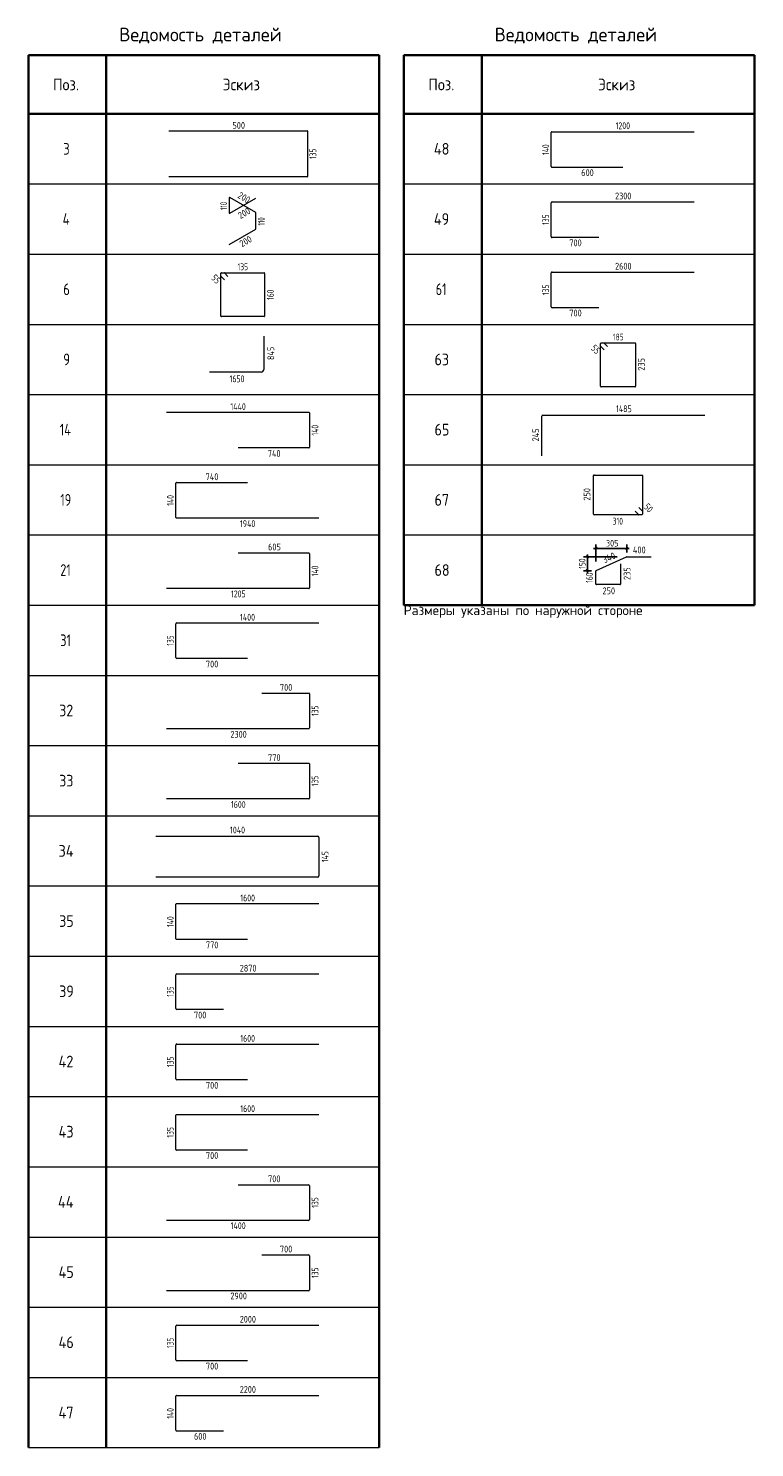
# Model space of a CAD drawing. Header units: metres. Extents: x -38 to 115, y -16 to 2.
# Tile 6 of 7: x 92 to 101, y -16 to 2. Entities that reach past the tile are written whole.
import ezdxf

# ---------------------------------------------------------------- set-up
doc = ezdxf.new("R2010")
doc.units = ezdxf.units.M
doc.layers.add('XR$2$STANDARD_1', color=7, linetype='Continuous', lineweight=25)
doc.styles.add('ISOCPEUR', font='txt')

msp = doc.modelspace()

# ---------------------------------------------------------------- linework, layer by layer
at = {"layer": 'XR$2$STANDARD_1', "color": 7, "linetype": 'Continuous', "lineweight": 35, "transparency": 33554687}
for p, q in [((92.091, 1.457), (96.591, 1.457)), ((92.091, 0.707), (92.091, 1.457)), ((92.091, 1.457), (92.091, -0.193)), ((93.091, 0.707), (93.091, 1.457)), ((93.091, 1.457), (93.091, -0.193)), ((96.591, 0.707), (96.591, 1.457)), ((96.591, 1.457), (96.591, -0.193)), ((96.905, 1.457), (101.405, 1.457)), ((96.905, 0.707), (96.905, 1.457)), ((96.905, 1.457), (96.905, -0.193)), ((97.905, 0.707), (97.905, 1.457)), ((97.905, 1.457), (97.905, -0.193)), ((101.405, 0.707), (101.405, 1.457)), ((101.405, 1.457), (101.405, -0.193)), ((96.591, 0.707), (92.091, 0.707)), ((92.091, 0.557), (92.091, -1.093)), ((93.091, 0.557), (93.091, -1.093)), ((96.591, 0.557), (96.591, -1.093)), ((101.405, 0.707), (96.905, 0.707)), ((96.905, 0.557), (96.905, -1.093)), ((97.905, 0.557), (97.905, -1.093)), ((101.405, 0.557), (101.405, -1.093)), ((92.091, -0.343), (92.091, -1.993)), ((93.091, -0.343), (93.091, -1.993)), ((96.591, -0.343), (96.591, -1.993)), ((96.905, -0.343), (96.905, -1.993)), ((97.905, -0.343), (97.905, -1.993)), ((101.405, -0.343), (101.405, -1.993)), ((92.091, -1.243), (92.091, -2.893)), ((93.091, -1.243), (93.091, -2.893)), ((96.591, -1.243), (96.591, -2.893)), ((96.905, -1.243), (96.905, -2.893)), ((97.905, -1.243), (97.905, -2.893)), ((101.405, -1.243), (101.405, -2.893)), ((92.091, -2.143), (92.091, -3.793)), ((93.091, -2.143), (93.091, -3.793)), ((96.591, -2.143), (96.591, -3.793)), ((96.905, -2.143), (96.905, -3.793)), ((97.905, -2.143), (97.905, -3.793)), ((101.405, -2.143), (101.405, -3.793)), ((92.091, -3.043), (92.091, -4.693)), ((93.091, -3.043), (93.091, -4.693)), ((96.591, -3.043), (96.591, -4.693)), ((96.905, -3.043), (96.905, -4.693)), ((97.905, -3.043), (97.905, -4.693)), ((101.405, -3.043), (101.405, -4.693)), ((92.091, -3.943), (92.091, -5.593)), ((93.091, -3.943), (93.091, -5.593)), ((96.591, -3.943), (96.591, -5.593)), ((96.905, -3.943), (96.905, -5.593)), ((97.905, -3.943), (97.905, -5.593)), ((101.405, -3.943), (101.405, -5.593)), ((92.091, -4.843), (92.091, -6.493)), ((93.091, -4.843), (93.091, -6.493)), ((96.591, -4.843), (96.591, -6.493)), ((96.905, -5.593), (101.405, -5.593)), ((92.091, -5.743), (92.091, -7.393)), ((93.091, -5.743), (93.091, -7.393)), ((96.591, -5.743), (96.591, -7.393)), ((92.091, -6.643), (92.091, -8.293)), ((93.091, -6.643), (93.091, -8.293)), ((96.591, -6.643), (96.591, -8.293)), ((92.091, -7.543), (92.091, -9.193)), ((93.091, -7.543), (93.091, -9.193)), ((96.591, -7.543), (96.591, -9.193)), ((92.091, -8.443), (92.091, -10.093)), ((93.091, -8.443), (93.091, -10.093)), ((96.591, -8.443), (96.591, -10.093)), ((92.091, -9.343), (92.091, -10.993)), ((93.091, -9.343), (93.091, -10.993)), ((96.591, -9.343), (96.591, -10.993)), ((92.091, -10.243), (92.091, -11.893)), ((93.091, -10.243), (93.091, -11.893)), ((96.591, -10.243), (96.591, -11.893)), ((92.091, -11.143), (92.091, -12.793)), ((93.091, -11.143), (93.091, -12.793)), ((96.591, -11.143), (96.591, -12.793)), ((92.091, -12.043), (92.091, -13.693)), ((93.091, -12.043), (93.091, -13.693)), ((96.591, -12.043), (96.591, -13.693)), ((92.091, -12.943), (92.091, -14.593)), ((93.091, -12.943), (93.091, -14.593)), ((96.591, -12.943), (96.591, -14.593)), ((92.091, -13.843), (92.091, -15.493)), ((93.091, -13.843), (93.091, -15.493)), ((96.591, -13.843), (96.591, -15.493)), ((92.091, -14.743), (92.091, -16.393)), ((93.091, -14.743), (93.091, -16.393)), ((96.591, -14.743), (96.591, -16.393))]:
    msp.add_line(p, q, dxfattribs=at)
at = {"layer": 'XR$2$STANDARD_1', "color": 4, "linetype": 'Continuous', "lineweight": 18, "transparency": 33554687}
for p, q in [((93.891, 0.489), (95.665, 0.489)), ((95.671, 0.483), (95.671, -0.097)), ((95.665, -0.104), (93.891, -0.104))]:
    msp.add_line(p, q, dxfattribs=at)
at = {"layer": 'XR$2$STANDARD_1', "color": 34, "linetype": 'Continuous', "lineweight": 18, "transparency": 33554687}
for p, q in [((98.796, 0.029), (98.796, 0.467)), ((98.806, 0.477), (100.63, 0.477)), ((99.713, 0.019), (98.806, 0.019)), ((94.78, -4.923), (95.686, -4.923)), ((95.697, -4.933), (95.697, -5.371)), ((95.686, -5.381), (93.862, -5.381)), ((93.983, -9.869), (93.983, -9.427)), ((93.991, -9.419), (95.817, -9.419)), ((94.9, -9.877), (93.991, -9.877)), ((93.983, -16.171), (93.983, -15.733)), ((93.993, -15.723), (95.817, -15.723)), ((94.594, -16.181), (93.993, -16.181))]:
    msp.add_line(p, q, dxfattribs=at)
at = {"layer": 'XR$2$STANDARD_1', "color": 7, "linetype": 'Continuous', "lineweight": 13, "transparency": 33554687}
for p, q in [((92.091, -0.193), (96.591, -0.193)), ((96.905, -0.193), (101.405, -0.193)), ((92.091, -1.093), (96.591, -1.093)), ((96.905, -1.093), (101.405, -1.093)), ((92.091, -1.993), (96.591, -1.993)), ((96.905, -1.993), (101.405, -1.993)), ((92.091, -2.893), (96.591, -2.893)), ((96.905, -2.893), (101.405, -2.893)), ((92.091, -3.793), (96.591, -3.793)), ((96.905, -3.793), (101.405, -3.793)), ((92.091, -4.693), (96.591, -4.693)), ((96.905, -4.693), (101.405, -4.693)), ((92.091, -5.593), (96.591, -5.593)), ((96.905, -5.593), (101.405, -5.593)), ((92.091, -6.493), (96.591, -6.493)), ((92.091, -7.393), (96.591, -7.393)), ((92.091, -8.293), (96.591, -8.293)), ((92.091, -9.193), (96.591, -9.193)), ((92.091, -10.093), (96.591, -10.093)), ((92.091, -10.993), (96.591, -10.993)), ((92.091, -11.893), (96.591, -11.893)), ((92.091, -12.793), (96.591, -12.793)), ((92.091, -13.693), (96.591, -13.693)), ((92.091, -14.593), (96.591, -14.593)), ((92.091, -15.493), (96.591, -15.493)), ((92.091, -16.393), (96.591, -16.393))]:
    msp.add_line(p, q, dxfattribs=at)
at = {"layer": 'XR$2$STANDARD_1', "color": 40, "linetype": 'Continuous', "lineweight": 18, "transparency": 33554687}
for p, q in [((94.667, -0.372), (94.667, -0.564)), ((95.008, -0.56), (94.675, -0.368)), ((94.675, -0.569), (95.01, -0.375)), ((95.01, -0.769), (95.01, -0.564)), ((94.667, -0.97), (95.008, -0.773)), ((94.56, -1.374), (94.56, -1.338)), ((94.56, -1.887), (94.56, -1.338)), ((94.605, -1.422), (94.562, -1.378)), ((94.566, -1.332), (95.114, -1.332)), ((94.566, -1.332), (94.601, -1.332)), ((94.605, -1.334), (94.649, -1.378)), ((95.121, -1.339), (95.121, -1.887)), ((95.114, -1.894), (94.567, -1.894)), ((99.429, -2.274), (99.429, -2.238)), ((99.429, -2.787), (99.429, -2.238)), ((99.474, -2.321), (99.431, -2.278)), ((99.435, -2.232), (99.872, -2.232)), ((99.435, -2.232), (99.471, -2.232)), ((99.475, -2.234), (99.518, -2.277)), ((99.879, -2.239), (99.879, -2.787)), ((99.872, -2.794), (99.436, -2.794)), ((99.338, -4.426), (99.338, -3.932)), ((99.345, -3.925), (99.958, -3.925)), ((99.966, -3.932), (99.966, -4.427)), ((99.922, -4.341), (99.964, -4.383)), ((99.959, -4.434), (99.345, -4.434)), ((99.915, -4.432), (99.873, -4.39)), ((99.959, -4.434), (99.919, -4.434)), ((99.966, -4.387), (99.966, -4.427)), ((99.374, -5.15), (99.762, -4.975)), ((99.685, -5.063), (99.685, -5.322)), ((99.765, -4.975), (100.079, -4.975)), ((99.369, -5.322), (99.369, -5.157)), ((99.677, -5.33), (99.377, -5.33))]:
    msp.add_line(p, q, dxfattribs=at)
at = {"layer": 'XR$2$STANDARD_1', "color": 7, "linetype": 'Continuous', "lineweight": 18, "transparency": 33554687}
for p, q in [((98.796, -0.868), (98.796, -0.436)), ((98.809, -0.423), (100.63, -0.423)), ((99.407, -0.881), (98.809, -0.881)), ((98.796, -1.77), (98.796, -1.333)), ((98.807, -1.323), (100.63, -1.323)), ((99.407, -1.781), (98.807, -1.781)), ((95.109, -2.143), (95.109, -2.572)), ((95.076, -2.605), (94.416, -2.605)), ((93.862, -3.119), (95.687, -3.119)), ((95.697, -3.128), (95.697, -3.568)), ((98.677, -3.678), (98.677, -3.17)), ((98.69, -3.156), (100.765, -3.156)), ((95.687, -3.577), (94.78, -3.577)), ((93.983, -4.468), (93.983, -4.028)), ((93.992, -4.019), (94.9, -4.019)), ((95.817, -4.477), (93.992, -4.477)), ((93.996, -5.819), (95.817, -5.819)), ((93.983, -6.264), (93.983, -5.832)), ((94.9, -6.277), (93.996, -6.277)), ((95.085, -6.719), (95.686, -6.719)), ((95.697, -6.729), (95.697, -7.166)), ((95.686, -7.177), (93.862, -7.177)), ((94.78, -7.619), (95.686, -7.619)), ((95.697, -7.629), (95.697, -8.066)), ((95.686, -8.077), (93.862, -8.077)), ((93.727, -8.556), (95.8, -8.556)), ((95.815, -8.571), (95.815, -9.063)), ((95.8, -9.078), (93.727, -9.078)), ((93.983, -10.764), (93.983, -10.332)), ((93.996, -10.319), (95.817, -10.319)), ((94.594, -10.777), (93.996, -10.777)), ((93.983, -11.664), (93.983, -11.232)), ((93.996, -11.219), (95.817, -11.219)), ((94.9, -11.677), (93.996, -11.677)), ((93.983, -12.57), (93.983, -12.133)), ((93.993, -12.123), (95.817, -12.123)), ((94.9, -12.581), (93.993, -12.581)), ((94.78, -13.023), (95.683, -13.023)), ((95.697, -13.036), (95.697, -13.468)), ((95.683, -13.481), (93.862, -13.481)), ((95.085, -13.923), (95.683, -13.923)), ((95.697, -13.936), (95.697, -14.368)), ((95.683, -14.381), (93.862, -14.381)), ((93.983, -15.268), (93.983, -14.836)), ((93.996, -14.823), (95.817, -14.823)), ((94.9, -15.281), (93.996, -15.281))]:
    msp.add_line(p, q, dxfattribs=at)
at = {"layer": 'XR$2$STANDARD_1', "color": 7, "linetype": 'Continuous', "lineweight": 25, "transparency": 33554687}
for p, q in [((99.369, -4.866), (99.339, -4.866)), ((99.764, -4.866), (99.794, -4.866)), ((99.261, -4.975), (99.261, -4.945)), ((99.261, -5.152), (99.261, -4.975)), ((99.261, -5.152), (99.261, -5.182))]:
    msp.add_line(p, q, dxfattribs=at)
at = {"layer": 'XR$2$STANDARD_1', "color": 7, "linetype": 'Continuous', "lineweight": -3, "transparency": 33554687}
for p, q in [((99.384, -4.851), (99.354, -4.881)), ((99.369, -4.866), (99.369, -4.816)), ((99.369, -4.866), (99.369, -4.916)), ((99.779, -4.851), (99.749, -4.881)), ((99.764, -4.866), (99.764, -4.816)), ((99.764, -4.866), (99.764, -4.916)), ((99.764, -4.866), (99.764, -4.866)), ((99.261, -4.975), (99.211, -4.975)), ((99.276, -4.99), (99.246, -4.96)), ((99.261, -4.975), (99.311, -4.975)), ((99.261, -4.975), (99.643, -4.975)), ((99.261, -5.152), (99.211, -5.152)), ((99.276, -5.167), (99.246, -5.137)), ((99.261, -5.152), (99.311, -5.152)), ((99.261, -5.152), (99.261, -5.152))]:
    msp.add_line(p, q, dxfattribs=at)
msp.add_lwpolyline([(99.369, -4.866), (99.369, -4.969), (99.369, -4.969), (99.369, -5.032)], dxfattribs=at)
at = {"layer": 'XR$2$STANDARD_1', "color": 7, "linetype": 'Continuous', "lineweight": 25, "transparency": 33554687}
msp.add_lwpolyline([(99.764, -4.866), (99.433, -4.866), (99.433, -4.866), (99.369, -4.866)], dxfattribs=at)
at = {"layer": 'XR$2$STANDARD_1', "color": 4, "linetype": 'Continuous', "lineweight": 18, "transparency": 33554687}
for centre, start, end in [((95.665, 0.483), 0, 90), ((95.665, -0.097), 270, 0)]:
    msp.add_arc(centre, 0.00655, start, end, dxfattribs=at)
at = {"layer": 'XR$2$STANDARD_1', "color": 34, "linetype": 'Continuous', "lineweight": 18, "transparency": 33554687}
for centre, radius, start, end in [((98.806, 0.467), 0.0101, 90, 180), ((98.806, 0.029), 0.0101, 180, 270), ((95.686, -4.933), 0.0101, 0, 90), ((95.686, -5.371), 0.0101, 270, 0), ((93.991, -9.427), 0.0081, 90, 180), ((93.991, -9.869), 0.0081, 180, 270), ((93.993, -15.733), 0.0101, 90, 180), ((93.993, -16.171), 0.0101, 180, 270)]:
    msp.add_arc(centre, radius, start, end, dxfattribs=at)
at = {"layer": 'XR$2$STANDARD_1', "color": 40, "linetype": 'Continuous', "lineweight": 18, "transparency": 33554687}
for centre, radius, start, end in [((94.672, -0.372), 0.00536, 60, 180), ((94.672, -0.564), 0.00536, 180, 300), ((95.005, -0.564), 0.00536, 0, 60), ((95.005, -0.769), 0.00536, 300, 0), ((94.566, -1.338), 0.0056, 90, 180), ((94.566, -1.338), 0.0056, 90, 180), ((94.566, -1.374), 0.0056, 180, 225), ((94.601, -1.338), 0.0056, 45, 90), ((95.114, -1.339), 0.007, 0, 90), ((94.567, -1.887), 0.007, 180, 270), ((95.114, -1.887), 0.007, 270, 0), ((99.435, -2.238), 0.0056, 90, 180), ((99.435, -2.238), 0.0056, 90, 180), ((99.435, -2.274), 0.0056, 180, 225), ((99.471, -2.238), 0.0056, 45, 90), ((99.872, -2.239), 0.007, 0, 90), ((99.436, -2.787), 0.007, 180, 270), ((99.872, -2.787), 0.007, 270, 0), ((99.345, -3.932), 0.00783, 90, 180), ((99.958, -3.932), 0.00783, 0, 90), ((99.345, -4.426), 0.00783, 180, 270), ((99.919, -4.427), 0.00626, 225, 270), ((99.959, -4.427), 0.00626, 270, 0), ((99.959, -4.427), 0.00626, 270, 0), ((99.959, -4.387), 0.00626, 0, 45), ((99.765, -4.983), 0.00804, 90, 114.2277), ((99.377, -5.157), 0.00804, 114.2277, 180), ((99.377, -5.322), 0.00804, 180, 270), ((99.677, -5.322), 0.00804, 270, 0)]:
    msp.add_arc(centre, radius, start, end, dxfattribs=at)
at = {"layer": 'XR$2$STANDARD_1', "color": 7, "linetype": 'Continuous', "lineweight": 18, "transparency": 33554687}
for centre, radius, start, end in [((98.809, -0.436), 0.0135, 90, 180), ((98.809, -0.868), 0.0135, 180, 270), ((98.807, -1.333), 0.0108, 90, 180), ((98.807, -1.77), 0.0108, 180, 270), ((95.076, -2.572), 0.0336, 270, 0), ((95.687, -3.128), 0.00946, 0, 90), ((98.69, -3.17), 0.0135, 90, 180), ((95.687, -3.568), 0.00946, 270, 0), ((93.992, -4.028), 0.00946, 90, 180), ((93.992, -4.468), 0.00946, 180, 270), ((93.996, -5.832), 0.0135, 90, 180), ((93.996, -6.264), 0.0135, 180, 270), ((95.686, -6.729), 0.0108, 0, 90), ((95.686, -7.166), 0.0108, 270, 0), ((95.686, -7.629), 0.0108, 0, 90), ((95.686, -8.066), 0.0108, 270, 0), ((95.8, -8.571), 0.0154, 0, 90), ((95.8, -9.063), 0.0154, 270, 0), ((93.996, -10.332), 0.0135, 90, 180), ((93.996, -10.764), 0.0135, 180, 270), ((93.996, -11.232), 0.0135, 90, 180), ((93.996, -11.664), 0.0135, 180, 270), ((93.993, -12.133), 0.0108, 90, 180), ((93.993, -12.57), 0.0108, 180, 270), ((95.683, -13.036), 0.0135, 0, 90), ((95.683, -13.468), 0.0135, 270, 0), ((95.683, -13.936), 0.0135, 0, 90), ((95.683, -14.368), 0.0135, 270, 0), ((93.996, -14.836), 0.0135, 90, 180), ((93.996, -15.268), 0.0135, 180, 270)]:
    msp.add_arc(centre, radius, start, end, dxfattribs=at)

# ---------------------------------------------------------------- texts
at = {"layer": 'XR$2$STANDARD_1', "color": 7, "linetype": 'Continuous', "lineweight": 35, "transparency": 33554687, "attachment_point": 7, "style": 'ISOCPEUR'}
for s, insert, char_height, width in [('\\W0.98;Ведомость деталей', (93.256, 1.607), 0.175, 2.2549), ('\\W0.98;Ведомость деталей', (98.07, 1.607), 0.175, 2.2549), ('\\W0.92;Поз.', (92.408, 1.007), 0.15, 0.43649), ('\\W0.94;Эскиз', (94.583, 1.007), 0.15, 0.58806), ('\\W0.92;Поз.', (97.221, 1.007), 0.15, 0.43649), ('\\W0.94;Эскиз', (99.396, 1.007), 0.15, 0.58806), ('\\W0.78;3', (92.539, 0.182), 0.15, 0.1632), ('\\W0.88;48', (97.292, 0.182), 0.15, 0.291), ('\\W0.80;4', (92.531, -0.718), 0.15, 0.17992), ('\\W0.88;49', (97.292, -0.718), 0.15, 0.291), ('\\W0.78;6', (92.539, -1.618), 0.15, 0.1632), ('\\W0.75;61', (97.315, -1.618), 0.15, 0.23614), ('\\W0.78;9', (92.539, -2.518), 0.15, 0.1632), ('\\W0.87;63', (97.3, -2.518), 0.15, 0.27541), ('\\W0.76;14', (92.494, -3.418), 0.15, 0.25228), ('\\W0.87;65', (97.3, -3.418), 0.15, 0.27541), ('\\W0.75;19', (92.501, -4.318), 0.15, 0.23614), ('\\W0.87;67', (97.3, -4.318), 0.15, 0.27541), ('\\W0.75;21', (92.501, -5.218), 0.15, 0.23614), ('\\W0.87;68', (97.3, -5.218), 0.15, 0.27541), ('\\W0.75;31', (92.501, -6.118), 0.15, 0.23614), ('\\W0.87;32', (92.486, -7.018), 0.15, 0.27541), ('\\W0.87;33', (92.486, -7.918), 0.15, 0.27541), ('\\W0.88;34', (92.479, -8.818), 0.15, 0.291), ('\\W0.87;35', (92.486, -9.718), 0.15, 0.27541), ('\\W0.87;39', (92.486, -10.618), 0.15, 0.27541), ('\\W0.88;42', (92.479, -11.518), 0.15, 0.291), ('\\W0.88;43', (92.479, -12.418), 0.15, 0.291), ('\\W0.89;44', (92.471, -13.318), 0.15, 0.30652), ('\\W0.88;45', (92.479, -14.218), 0.15, 0.291), ('\\W0.88;46', (92.479, -15.118), 0.15, 0.291), ('\\W0.88;47', (92.479, -16.018), 0.15, 0.291)]:
    msp.add_mtext(s, dxfattribs=dict(at, insert=insert, char_height=char_height, width=width))
at = {"layer": 'XR$2$STANDARD_1', "color": 7, "linetype": 'Continuous', "lineweight": 25, "transparency": 33554687, "char_height": 0.0875, "attachment_point": 7, "style": 'ISOCPEUR'}
for s, insert, width in [('\\W0.73;500', (94.708, 0.514), 0.17881), ('\\W0.69;1200', (99.622, 0.509), 0.2122), ('\\W0.73;600', (99.181, -0.092), 0.17881), ('\\W0.75;2300', (99.615, -0.391), 0.22848), ('\\W0.73;700', (99.028, -0.992), 0.17881), ('\\W0.66;135', (94.774, -1.299), 0.16182), ('\\W0.75;2600', (99.615, -1.291), 0.22848), ('\\W0.73;700', (99.028, -1.892), 0.17881), ('\\W0.66;185', (99.587, -2.199), 0.16182), ('\\W0.69;1650', (94.671, -2.735), 0.2122), ('\\W0.70;1440', (94.682, -3.091), 0.22652), ('\\W0.70;1485', (99.627, -3.119), 0.21936), ('\\W0.73;740', (95.161, -3.692), 0.18596), ('\\W0.73;740', (94.364, -3.991), 0.18596), ('\\W0.70;1940', (94.805, -4.592), 0.21936), ('\\W0.66;310', (99.585, -4.56), 0.16182), ('\\W0.73;605', (95.165, -4.891), 0.17881), ('\\W0.73;400', (99.844, -4.929), 0.18596), ('\\W0.69;1205', (94.689, -5.492), 0.2122), ('\\W0.73;250', (99.454, -5.453), 0.17881), ('\\W0.70;1400', (94.805, -5.791), 0.21936), ('\\W0.73;700', (94.368, -6.392), 0.17881), ('\\W0.73;700', (95.317, -6.691), 0.17881), ('\\W0.75;2300', (94.682, -7.292), 0.22848), ('\\W0.73;770', (95.165, -7.591), 0.17881), ('\\W0.69;1600', (94.689, -8.192), 0.2122), ('\\W0.70;1040', (94.677, -8.519), 0.21936), ('\\W0.69;1600', (94.809, -9.391), 0.2122), ('\\W0.73;770', (94.368, -9.992), 0.17881), ('\\W0.75;2870', (94.802, -10.291), 0.22848), ('\\W0.73;700', (94.215, -10.892), 0.17881), ('\\W0.69;1600', (94.809, -11.191), 0.2122), ('\\W0.73;700', (94.368, -11.792), 0.17881), ('\\W0.69;1600', (94.809, -12.091), 0.2122), ('\\W0.73;700', (94.368, -12.692), 0.17881), ('\\W0.73;700', (95.165, -12.991), 0.17881), ('\\W0.70;1400', (94.685, -13.592), 0.21936), ('\\W0.73;700', (95.317, -13.891), 0.17881), ('\\W0.75;2900', (94.682, -14.492), 0.22848), ('\\W0.75;2000', (94.802, -14.791), 0.22848), ('\\W0.73;700', (94.368, -15.392), 0.17881), ('\\W0.75;2200', (94.802, -15.691), 0.22848), ('\\W0.73;600', (94.215, -16.292), 0.17881)]:
    msp.add_mtext(s, dxfattribs=dict(at, insert=insert, width=width))
for s, insert, width, rotation in [('\\W0.66;135', (95.784, 0.126), 0.16182, 90), ('\\W0.67;140', (98.769, 0.178), 0.16909, 90), ('\\W0.73;200', (94.767, -0.366), 0.17881, 330), ('\\W0.59;110', (94.64, -0.528), 0.14482, 90), ('\\W0.73;200', (94.812, -0.645), 0.17881, 30), ('\\W0.59;110', (95.124, -0.726), 0.14482, 90), ('\\W0.66;135', (98.769, -0.718), 0.16182, 90), ('\\W0.73;200', (94.832, -1.006), 0.17881, 30), ('\\W0.70;55', (94.429, -1.406), 0.12852, 315), ('\\W0.66;160', (95.239, -1.68), 0.16182, 90), ('\\W0.66;135', (98.769, -1.618), 0.16182, 90), ('\\W0.73;845', (95.244, -2.451), 0.18596, 90), ('\\W0.70;55', (99.299, -2.306), 0.12852, 315), ('\\W0.73;235', (99.996, -2.587), 0.17881, 90), ('\\W0.67;140', (95.811, -3.418), 0.16909, 90), ('\\W0.73;245', (98.64, -3.494), 0.18596, 90), ('\\W0.73;250', (99.299, -4.253), 0.17881, 90), ('\\W0.67;140', (93.955, -4.318), 0.16909, 90), ('\\W0.70;50', (99.976, -4.341), 0.12852, 315), ('\\W0.67;140', (95.811, -5.222), 0.16909, 90), ('\\W0.73;340', (99.48, -5.058), 0.18596, 24.2277), ('\\W0.66;160', (99.329, -5.307), 0.16182, 90), ('\\W0.73;235', (99.813, -5.27), 0.17881, 90), ('\\W0.66;135', (93.955, -6.114), 0.16182, 90), ('\\W0.66;135', (95.811, -7.014), 0.16182, 90), ('\\W0.66;135', (95.811, -7.914), 0.16182, 90), ('\\W0.67;145', (95.94, -8.887), 0.16909, 90), ('\\W0.67;140', (93.955, -9.718), 0.16909, 90), ('\\W0.66;135', (93.955, -10.614), 0.16182, 90), ('\\W0.66;135', (93.955, -11.514), 0.16182, 90), ('\\W0.66;135', (93.955, -12.418), 0.16182, 90), ('\\W0.66;135', (95.811, -13.318), 0.16182, 90), ('\\W0.66;135', (95.811, -14.218), 0.16182, 90), ('\\W0.66;135', (93.955, -15.118), 0.16182, 90), ('\\W0.67;140', (93.955, -16.022), 0.16909, 90)]:
    msp.add_mtext(s, dxfattribs=dict(at, insert=insert, width=width, rotation=rotation))
at = {"layer": 'XR$2$STANDARD_1', "color": 7, "linetype": 'Continuous', "lineweight": -3, "transparency": 33554687, "insert": (99.497, -4.841), "char_height": 0.085, "width": 0.17886, "attachment_point": 7, "style": 'ISOCPEUR'}
msp.add_mtext('\\W0.75;305', dxfattribs=at)
at = {"layer": 'XR$2$STANDARD_1', "color": 7, "linetype": 'Continuous', "lineweight": -3, "transparency": 33554687, "insert": (99.236, -5.127), "char_height": 0.085, "width": 0.16186, "attachment_point": 7, "rotation": 90, "style": 'ISOCPEUR'}
msp.add_mtext('\\W0.68;150', dxfattribs=at)
at = {"layer": 'XR$2$STANDARD_1', "color": 7, "linetype": 'Continuous', "lineweight": 13, "transparency": 33554687, "insert": (96.905, -5.755), "char_height": 0.125, "width": 3.19776, "attachment_point": 7, "style": 'ISOCPEUR'}
msp.add_mtext('\\W0.99;Размеры указаны по наружной стороне', dxfattribs=at)

doc.saveas('drawing.dxf')
